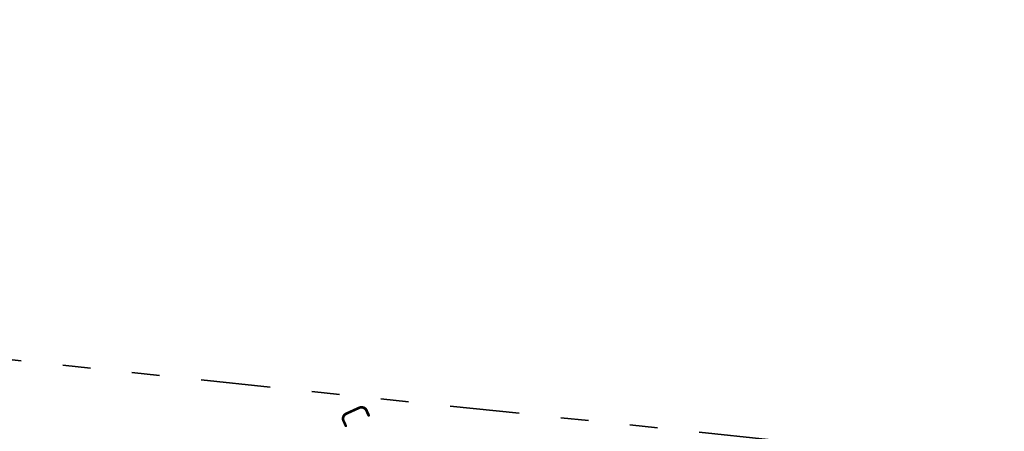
# Model space of a CAD drawing. Header units: metres. Extents: x -1 to 222837, y -2 to 853657.
# Tile 135 of 256: x 110946 to 110982, y 426841 to 426856. Entities that reach past the tile are written whole.
import ezdxf
from ezdxf.enums import TextEntityAlignment as Align

# ---------------------------------------------------------------- set-up
doc = ezdxf.new("R2010")
doc.units = ezdxf.units.M
doc.header["$XCLIPFRAME"] = 0
doc.linetypes.add('AL-TEKENBLADGRENS', pattern=[11.5, 2.5, -1.5, 1, -1.5, 1, -1.5, 2.5])
doc.layers.add('A-TXT-T25 @ 0.2', color=7, linetype='Continuous', lineweight=25)
doc.layers.add('X-XX-AL-TEKENBLADGRENS-G blad 2', color=7, linetype='AL-TEKENBLADGRENS', lineweight=35)
doc.layers.add('X-REF', color=7, linetype='Continuous')
doc.styles.add('RPS_50', font='isocp.shx', dxfattribs={"height": 5})
picture_1 = doc.add_image_def('image1.ecw', size_in_pixel=(400001, 250001))
picture_2 = doc.add_image_def('image2.ecw', size_in_pixel=(120000, 80000))

# ---------------------------------------------------------------- blocks, each defined once
blk = doc.blocks.new('*U136')
at = {"color": 4, "style": 'RPS_50'}
blk.add_attdef('NR-LINKS', text='', height=5, rotation=295.7964, dxfattribs=at).set_placement((-0.1, 0.22), align=Align.RIGHT)
blk.add_attdef('NR-RECHTS', (123.7, -255.92), '', height=5, rotation=295.7964, dxfattribs=at)

msp = doc.modelspace()

# ---------------------------------------------------------------- linework, layer by layer
at = {"layer": 'X-XX-AL-TEKENBLADGRENS-G blad 2', "color": 4, "flags": 128}
msp.add_lwpolyline([(110998.5726, 426787.6362), (111114.7655, 426775.4002), (111120.0377, 426825.4655), (110887.5234, 426849.9511), (110870.327, 426686.6541), (110986.4158, 426674.429), (110998.5726, 426787.6362)], close=True, dxfattribs=at)

# ---------------------------------------------------------------- block references
at = {"layer": 'A-TXT-T25 @ 0.2'}
ref = msp.add_blockref('*U136', (110957.8645, 426841.2752), dxfattribs=dict(at, xscale=0.2, yscale=0.2, zscale=0.2, rotation=358.710946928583))
ref.add_attrib('NR-LINKS', 'C', dxfattribs={"layer": '0', "color": 4, "height": 1, "rotation": 294.50738, "style": 'RPS_50'}).set_placement((110957.8446, 426841.3189), align=Align.RIGHT)

# ---------------------------------------------------------------- pictures from other files: only their frames are drawn
at = {"layer": 'X-REF'}
image = msp.add_image(picture_1, insert=(100000.0001, 424999.9001), size_in_units=(40000, 25000.0375), dxfattribs=at)
image.set_boundary_path([(93497.8255, 208977.5368), (156894.5073, 250000.5)])
image = msp.add_image(picture_2, insert=(109499.5231, 424999.9595), size_in_units=(6001.8618, 4001.2412), dxfattribs=at)
image.dxf.flags = 7

doc.saveas('drawing.dxf')
